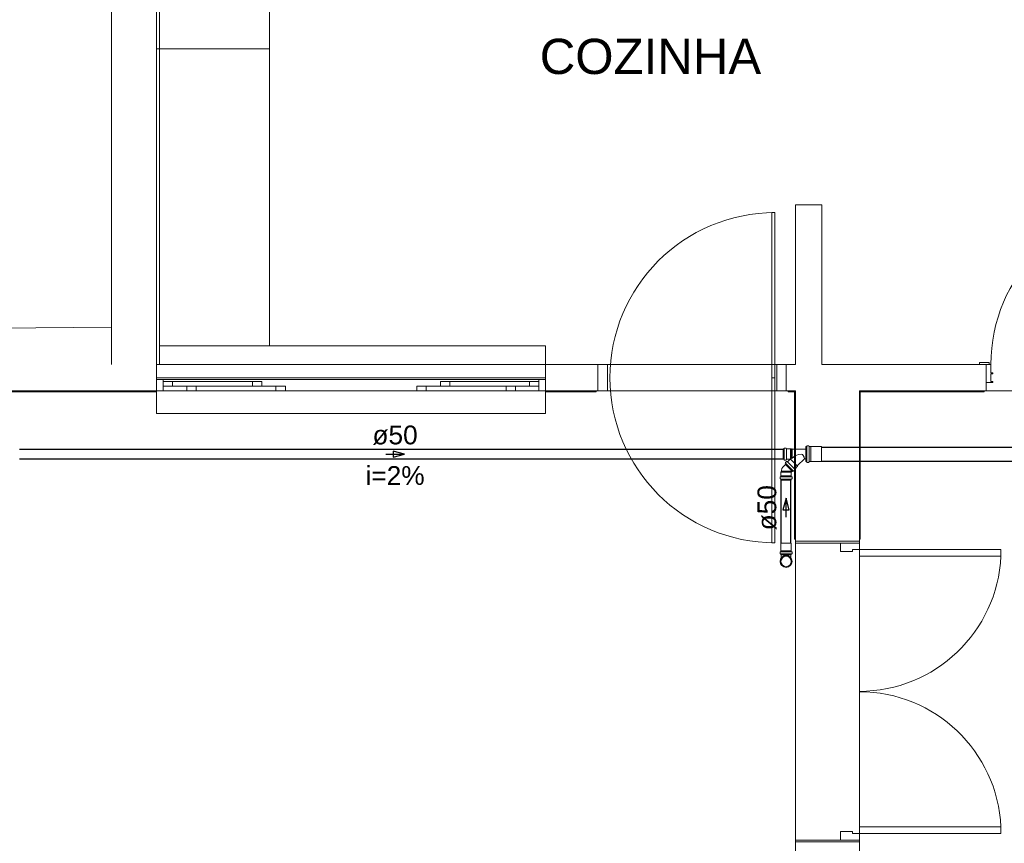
# Model space of a CAD drawing. Header units: millimetres. Extents: x 567 to 934, y -1 to 364.
# Tile 6 of 256: x 585 to 595, y 38 to 47. Entities that reach past the tile are written whole.
import ezdxf

# ---------------------------------------------------------------- set-up
doc = ezdxf.new("R2010")
doc.units = ezdxf.units.MM
doc.header["$MEASUREMENT"] = 0
doc.linetypes.add('NULL', pattern=[0])
doc.layers.add('ARQ FINA', color=8, linetype='Continuous')
for name, color, linetype, lineweight in [('Simbolos', 14, 'Continuous', 20), ('Simbolos_int', 14, 'Continuous', 15), ('TQ-Condutos', 14, 'Continuous', 25), ('TQ-Sentido conduto', 14, 'Continuous', 30), ('TQ-Textos conduto', 7, 'Continuous', 9)]:
    doc.layers.add(name, color=color, linetype=linetype, lineweight=lineweight)
doc.styles.add('Arial', font='arial.ttf')

msp = doc.modelspace()

# ---------------------------------------------------------------- linework, layer by layer
at = {"layer": 'ARQ FINA', "lineweight": 5}
for p, q in [((585.666, 43.307), (585.666, 54.029)), ((586.146, 42.909), (586.146, 53.583)), ((586.176, 46.269), (586.176, 51.069)), ((587.346, 46.269), (587.346, 51.069)), ((586.146, 46.269), (586.176, 46.269)), ((586.176, 46.269), (586.146, 46.269)), ((586.176, 46.269), (587.346, 46.269)), ((586.176, 42.909), (586.176, 46.269)), ((587.346, 46.269), (586.176, 46.269)), ((587.346, 43.109), (587.346, 46.269)), ((592.946, 44.609), (592.946, 42.909)), ((593.226, 44.609), (592.946, 44.609)), ((593.226, 42.909), (593.226, 44.609)), ((573.041, 43.174), (585.666, 43.307)), ((585.666, 43.307), (585.666, 42.909)), ((590.286, 43.109), (586.176, 43.109)), ((590.286, 42.909), (590.286, 43.109)), ((590.286, 42.909), (586.146, 42.909)), ((586.146, 42.909), (586.146, 42.769)), ((590.286, 42.769), (590.286, 42.909)), ((590.844, 42.909), (590.286, 42.909)), ((590.946, 42.909), (590.844, 42.909)), ((590.844, 42.909), (590.844, 42.629)), ((590.946, 42.629), (590.946, 42.909)), ((590.946, 42.909), (592.746, 42.909)), ((592.847, 42.909), (592.746, 42.909)), ((592.746, 42.909), (592.746, 42.629)), ((592.847, 42.629), (592.847, 42.909)), ((592.946, 42.909), (592.847, 42.909)), ((594.976, 42.909), (593.226, 42.909)), ((594.906, 42.929), (595.006, 42.929)), ((594.906, 42.909), (594.906, 42.929)), ((595.006, 42.909), (594.906, 42.909)), ((594.976, 42.719), (594.976, 42.909)), ((594.976, 42.909), (595.026, 42.909)), ((594.976, 42.629), (594.976, 42.909)), ((595.006, 42.929), (595.006, 42.909)), ((595.026, 42.909), (595.026, 42.819)), ((586.146, 42.769), (590.286, 42.769)), ((586.146, 42.629), (586.146, 42.769)), ((590.286, 42.769), (590.286, 42.629)), ((592.695, 41.013), (592.695, 42.769)), ((592.727, 42.769), (592.695, 42.769)), ((592.727, 42.769), (592.727, 41.013)), ((595.026, 42.819), (595.046, 42.819)), ((595.026, 42.809), (595.026, 42.729)), ((595.046, 42.809), (595.026, 42.809)), ((595.046, 42.819), (595.046, 42.809)), ((586.216, 42.749), (586.146, 42.749)), ((586.146, 42.749), (586.146, 42.629)), ((586.216, 42.729), (586.216, 42.749)), ((586.216, 42.749), (590.216, 42.749)), ((586.216, 42.679), (586.216, 42.729)), ((586.216, 42.729), (587.266, 42.729)), ((586.216, 42.679), (586.216, 42.729)), ((586.216, 42.729), (586.316, 42.729)), ((587.266, 42.679), (586.216, 42.679)), ((586.316, 42.679), (586.216, 42.679)), ((586.216, 42.629), (586.216, 42.679)), ((586.316, 42.729), (586.316, 42.679)), ((587.516, 42.679), (586.466, 42.679)), ((586.466, 42.679), (586.466, 42.629)), ((586.566, 42.679), (586.466, 42.679)), ((586.466, 42.679), (586.466, 42.629)), ((586.566, 42.629), (586.566, 42.679)), ((587.166, 42.679), (587.166, 42.729)), ((587.166, 42.729), (587.266, 42.729)), ((587.266, 42.679), (587.166, 42.679)), ((587.266, 42.729), (587.266, 42.679)), ((587.266, 42.729), (587.266, 42.679)), ((587.516, 42.679), (587.416, 42.679)), ((587.416, 42.679), (587.416, 42.629)), ((587.516, 42.629), (587.516, 42.679)), ((587.516, 42.629), (587.516, 42.679)), ((588.916, 42.629), (588.916, 42.679)), ((588.916, 42.679), (589.966, 42.679)), ((588.916, 42.629), (588.916, 42.679)), ((588.916, 42.679), (589.016, 42.679)), ((589.016, 42.679), (589.016, 42.629)), ((590.216, 42.729), (589.166, 42.729)), ((589.166, 42.729), (589.166, 42.679)), ((589.266, 42.729), (589.166, 42.729)), ((589.166, 42.729), (589.166, 42.679)), ((589.166, 42.679), (590.216, 42.679)), ((589.166, 42.679), (589.266, 42.679)), ((589.266, 42.679), (589.266, 42.729)), ((589.866, 42.629), (589.866, 42.679)), ((589.866, 42.679), (589.966, 42.679)), ((589.966, 42.679), (589.966, 42.629)), ((589.966, 42.679), (589.966, 42.629)), ((590.216, 42.729), (590.116, 42.729)), ((590.116, 42.729), (590.116, 42.679)), ((590.116, 42.679), (590.216, 42.679)), ((590.286, 42.749), (590.216, 42.749)), ((590.216, 42.749), (590.216, 42.729)), ((590.216, 42.679), (590.216, 42.729)), ((590.216, 42.679), (590.216, 42.729)), ((590.216, 42.679), (590.216, 42.629)), ((590.286, 42.629), (590.286, 42.749)), ((595.046, 42.719), (594.976, 42.719)), ((595.026, 42.729), (595.046, 42.729)), ((595.046, 42.729), (595.046, 42.719)), ((573.521, 42.629), (586.146, 42.629)), ((573.521, 42.619), (586.146, 42.619)), ((585.906, 42.629), (585.906, 42.619)), ((586.146, 42.629), (586.216, 42.629)), ((586.146, 42.629), (586.146, 42.389)), ((586.466, 42.629), (586.216, 42.629)), ((586.466, 42.629), (587.516, 42.629)), ((586.466, 42.629), (586.566, 42.629)), ((587.416, 42.629), (587.516, 42.629)), ((588.916, 42.629), (587.516, 42.629)), ((589.966, 42.629), (588.916, 42.629)), ((589.016, 42.629), (588.916, 42.629)), ((589.966, 42.629), (589.866, 42.629)), ((590.216, 42.629), (589.966, 42.629)), ((590.216, 42.629), (590.286, 42.629)), ((590.286, 42.389), (590.286, 42.629)), ((590.286, 42.629), (590.844, 42.629)), ((590.286, 42.619), (590.824, 42.619)), ((590.824, 42.629), (590.824, 42.619)), ((590.844, 42.629), (590.946, 42.629)), ((592.746, 42.629), (590.946, 42.629)), ((592.746, 42.629), (592.847, 42.629)), ((592.847, 42.629), (592.946, 42.629)), ((592.867, 42.619), (592.867, 42.629)), ((592.867, 42.619), (592.936, 42.619)), ((592.936, 42.629), (592.936, 41.049)), ((592.946, 42.629), (592.946, 41.029)), ((593.626, 41.029), (593.626, 42.629)), ((593.626, 42.629), (594.976, 42.629)), ((593.626, 42.619), (594.956, 42.619)), ((593.636, 42.629), (593.636, 41.049)), ((594.956, 42.629), (594.956, 42.619)), ((594.976, 42.629), (596.776, 42.629)), ((586.146, 42.389), (590.286, 42.389)), ((592.727, 41.013), (592.695, 41.013)), ((592.946, 41.049), (592.936, 41.049)), ((592.946, 41.009), (592.946, 41.039)), ((592.946, 41.029), (593.626, 41.029)), ((592.946, 37.829), (592.946, 41.029)), ((592.946, 41.009), (593.626, 41.009)), ((593.426, 41.009), (593.626, 41.009)), ((593.426, 40.919), (593.426, 41.009)), ((593.636, 41.049), (593.626, 41.049)), ((593.626, 41.009), (593.626, 41.039)), ((593.626, 41.009), (593.626, 41.029)), ((593.626, 41.009), (593.626, 40.939)), ((593.552, 40.919), (593.426, 40.919)), ((593.626, 40.939), (593.552, 40.939)), ((593.552, 40.939), (593.552, 40.919)), ((593.626, 40.939), (593.626, 40.869)), ((595.132, 40.939), (593.626, 40.939)), ((593.626, 37.919), (593.626, 40.939)), ((595.132, 40.869), (595.132, 40.939)), ((593.626, 40.869), (595.132, 40.869)), ((593.426, 37.939), (593.552, 37.939)), ((593.426, 37.849), (593.426, 37.939)), ((593.552, 37.939), (593.552, 37.919)), ((593.626, 37.919), (593.626, 37.989)), ((593.626, 37.989), (595.132, 37.989)), ((595.132, 37.989), (595.132, 37.919)), ((593.626, 37.849), (592.946, 37.849)), ((592.946, 37.849), (592.946, 37.819)), ((593.626, 37.849), (593.426, 37.849)), ((593.552, 37.919), (593.626, 37.919)), ((593.626, 37.919), (593.626, 37.849)), ((595.132, 37.919), (593.626, 37.919)), ((593.626, 37.849), (593.626, 37.819)), ((593.626, 37.829), (593.626, 37.849)), ((592.946, 37.829), (592.946, 36.939)), ((593.626, 37.829), (592.946, 37.829)), ((593.626, 36.939), (593.626, 37.829))]:
    msp.add_line(p, q, dxfattribs=at)
at = {"layer": 'ARQ FINA', "linetype": 'Continuous', "lineweight": 5}
for p, q in [((592.727, 44.525), (592.695, 44.525)), ((592.695, 44.525), (592.695, 42.769)), ((592.727, 42.769), (592.727, 44.525)), ((593.626, 41.029), (593.626, 41.009)), ((593.626, 40.939), (593.626, 38.629))]:
    msp.add_line(p, q, dxfattribs=at)
at = {"layer": 'ARQ FINA', "lineweight": 5}
for centre, radius, start, end in [((596.726, 42.909), 1.7, 90, 180), ((592.727, 42.769), 1.756, 180, 270), ((593.626, 40.939), 1.508, 270, 357.3395), ((593.626, 37.919), 1.508, 2.6605, 90)]:
    msp.add_arc(centre, radius, start, end, dxfattribs=at)
at = {"layer": 'ARQ FINA', "linetype": 'Continuous', "lineweight": 5}
msp.add_arc((592.727, 42.769), 1.756, 90, 180, dxfattribs=at)
at = {"layer": 'Simbolos'}
for p, q in [((593.055, 41.876), (593.055, 42.035)), ((593.055, 42.035), (593.065, 42.035)), ((593.066, 42.037), (593.068, 42.043)), ((593.07, 42.044), (593.087, 42.044)), ((593.09, 42.038), (593.089, 42.043)), ((593.092, 42.036), (593.109, 42.036)), ((593.109, 42.036), (593.11, 42.035)), ((593.11, 42.035), (593.222, 42.035)), ((593.222, 42.035), (593.223, 42.034)), ((593.223, 41.877), (593.223, 42.034)), ((592.814, 42.011), (592.814, 41.901)), ((592.814, 42.011), (592.823, 42.011)), ((592.827, 42.018), (592.825, 42.012)), ((592.825, 42.011), (592.825, 41.901)), ((592.829, 42.019), (592.846, 42.019)), ((592.848, 42.018), (592.849, 42.012)), ((592.849, 42.011), (592.849, 41.901)), ((592.851, 42.011), (592.86, 42.011)), ((592.86, 42.011), (592.86, 42.01)), ((592.86, 42.01), (592.894, 42.01)), ((592.894, 41.904), (592.894, 42.01)), ((592.894, 42.01), (592.897, 42.007)), ((592.897, 42.007), (592.903, 42.007)), ((592.903, 42.01), (592.909, 42.01)), ((592.903, 42.007), (592.903, 42.01)), ((592.903, 42.007), (592.903, 41.909)), ((592.909, 42.007), (592.909, 42.01)), ((592.909, 42.007), (592.909, 41.914)), ((592.909, 42.007), (593.055, 42.007)), ((593.055, 42.007), (593.055, 41.905)), ((592.814, 41.901), (592.823, 41.901)), ((592.821, 41.828), (592.839, 41.846)), ((592.827, 41.894), (592.825, 41.9)), ((592.829, 41.892), (592.846, 41.892)), ((592.836, 41.849), (592.842, 41.855)), ((592.836, 41.849), (592.913, 41.772)), ((592.839, 41.863), (592.843, 41.857)), ((592.84, 41.865), (592.852, 41.878)), ((592.843, 41.856), (592.921, 41.779)), ((592.848, 41.894), (592.849, 41.899)), ((592.851, 41.901), (592.86, 41.901)), ((592.855, 41.878), (592.859, 41.874)), ((592.86, 41.901), (592.86, 41.902)), ((592.86, 41.902), (592.884, 41.902)), ((592.86, 41.873), (592.938, 41.796)), ((592.862, 41.874), (592.885, 41.898)), ((592.969, 41.827), (592.893, 41.903)), ((592.903, 41.909), (592.909, 41.914)), ((592.939, 41.797), (592.969, 41.827)), ((592.969, 41.833), (593.041, 41.904)), ((592.969, 41.827), (592.969, 41.833)), ((593.043, 41.905), (593.055, 41.905)), ((593.055, 41.876), (593.065, 41.876)), ((593.066, 41.875), (593.068, 41.869)), ((593.07, 41.867), (593.087, 41.867)), ((593.09, 41.874), (593.089, 41.869)), ((593.092, 41.876), (593.109, 41.876)), ((593.109, 41.876), (593.11, 41.876)), ((593.11, 41.876), (593.222, 41.876)), ((593.222, 41.876), (593.223, 41.877)), ((592.784, 41.714), (592.789, 41.714)), ((592.791, 41.759), (592.795, 41.763)), ((592.791, 41.726), (592.791, 41.759)), ((592.791, 41.725), (592.791, 41.726)), ((592.791, 41.716), (592.791, 41.725)), ((592.795, 41.775), (592.792, 41.774)), ((592.792, 41.768), (592.792, 41.774)), ((592.795, 41.768), (592.792, 41.768)), ((592.795, 41.763), (592.795, 41.768)), ((592.899, 41.763), (592.911, 41.774)), ((592.9, 41.759), (592.899, 41.76)), ((592.9, 41.726), (592.9, 41.759)), ((592.9, 41.725), (592.9, 41.726)), ((592.9, 41.716), (592.9, 41.725)), ((592.907, 41.714), (592.902, 41.714)), ((592.913, 41.772), (592.92, 41.778)), ((592.927, 41.775), (592.922, 41.778)), ((592.93, 41.775), (592.942, 41.788)), ((592.942, 41.79), (592.939, 41.794)), ((592.782, 41.694), (592.782, 41.712)), ((592.783, 41.692), (592.789, 41.691)), ((592.791, 41.68), (592.791, 41.689)), ((592.791, 41.68), (592.9, 41.68)), ((592.9, 41.68), (592.9, 41.689)), ((592.908, 41.692), (592.902, 41.691)), ((592.909, 41.694), (592.909, 41.712)), ((592.791, 40.929), (592.791, 41.007)), ((592.9, 40.929), (592.9, 41.007)), ((592.782, 40.897), (592.782, 40.915)), ((592.783, 40.895), (592.789, 40.894)), ((592.784, 40.917), (592.789, 40.917)), ((592.791, 40.928), (592.791, 40.929)), ((592.791, 40.919), (592.791, 40.928)), ((592.791, 40.883), (592.791, 40.892)), ((592.9, 40.883), (592.791, 40.883)), ((592.795, 40.853), (592.795, 40.883)), ((592.896, 40.853), (592.896, 40.883)), ((592.9, 40.928), (592.9, 40.929)), ((592.9, 40.919), (592.9, 40.928)), ((592.9, 40.883), (592.9, 40.892)), ((592.907, 40.917), (592.902, 40.917)), ((592.908, 40.895), (592.902, 40.894)), ((592.909, 40.897), (592.909, 40.915))]:
    msp.add_line(p, q, dxfattribs=at)
for points in [[(593.065, 42.035), (593.065, 42.035), (593.065, 42.036), (593.065, 42.036), (593.066, 42.036), (593.066, 42.036), (593.066, 42.036), (593.066, 42.036), (593.066, 42.037), (593.066, 42.037)], [(593.07, 42.044), (593.07, 42.044), (593.069, 42.044), (593.069, 42.044), (593.069, 42.044), (593.069, 42.044), (593.068, 42.044), (593.068, 42.044), (593.068, 42.043), (593.068, 42.043)], [(593.089, 42.043), (593.089, 42.043), (593.089, 42.043), (593.089, 42.044), (593.089, 42.044), (593.089, 42.044), (593.088, 42.044), (593.088, 42.044), (593.088, 42.044), (593.087, 42.044)], [(593.09, 42.038), (593.09, 42.037), (593.09, 42.037), (593.09, 42.037), (593.09, 42.037), (593.091, 42.036), (593.091, 42.036), (593.091, 42.036), (593.092, 42.036), (593.092, 42.036)], [(592.823, 42.011), (592.823, 42.011), (592.824, 42.011), (592.824, 42.011), (592.824, 42.011), (592.824, 42.011), (592.825, 42.011), (592.825, 42.012), (592.825, 42.012), (592.825, 42.012)], [(592.829, 42.019), (592.828, 42.019), (592.828, 42.019), (592.828, 42.019), (592.827, 42.019), (592.827, 42.019), (592.827, 42.019), (592.827, 42.019), (592.827, 42.018), (592.827, 42.018)], [(592.848, 42.018), (592.848, 42.018), (592.848, 42.018), (592.848, 42.019), (592.848, 42.019), (592.847, 42.019), (592.847, 42.019), (592.847, 42.019), (592.846, 42.019), (592.846, 42.019)], [(592.849, 42.012), (592.849, 42.012), (592.849, 42.012), (592.849, 42.011), (592.849, 42.011), (592.849, 42.011), (592.85, 42.011), (592.85, 42.011), (592.85, 42.011), (592.851, 42.011)], [(593.019, 41.953), (593.011, 41.956), (592.977, 41.952), (592.942, 41.937), (592.909, 41.914)], [(593.043, 41.905), (593.039, 41.922), (593.029, 41.942), (593.019, 41.953)], [(592.821, 41.828), (592.817, 41.823), (592.812, 41.818), (592.809, 41.813), (592.805, 41.807), (592.802, 41.801), (592.8, 41.794), (592.798, 41.788), (592.796, 41.781), (592.795, 41.775)], [(592.825, 41.9), (592.825, 41.9), (592.825, 41.9), (592.825, 41.9), (592.824, 41.901), (592.824, 41.901), (592.824, 41.901), (592.824, 41.901), (592.823, 41.901), (592.823, 41.901)], [(592.827, 41.894), (592.827, 41.893), (592.827, 41.893), (592.827, 41.893), (592.827, 41.893), (592.827, 41.893), (592.828, 41.892), (592.828, 41.892), (592.828, 41.892), (592.829, 41.892)], [(592.84, 41.865), (592.84, 41.865), (592.839, 41.865), (592.839, 41.864), (592.839, 41.864), (592.839, 41.864), (592.839, 41.864), (592.839, 41.863), (592.839, 41.863), (592.839, 41.863)], [(592.842, 41.855), (592.842, 41.855), (592.843, 41.855), (592.843, 41.856), (592.843, 41.856), (592.843, 41.856), (592.843, 41.857), (592.843, 41.857), (592.843, 41.857), (592.843, 41.857)], [(592.846, 41.892), (592.846, 41.892), (592.847, 41.892), (592.847, 41.892), (592.847, 41.893), (592.848, 41.893), (592.848, 41.893), (592.848, 41.893), (592.848, 41.894), (592.848, 41.894)], [(592.851, 41.901), (592.85, 41.901), (592.85, 41.901), (592.85, 41.901), (592.849, 41.901), (592.849, 41.901), (592.849, 41.9), (592.849, 41.9), (592.849, 41.9), (592.849, 41.899)], [(592.855, 41.878), (592.855, 41.878), (592.854, 41.878), (592.854, 41.878), (592.854, 41.878), (592.853, 41.878), (592.853, 41.878), (592.853, 41.878), (592.852, 41.878), (592.852, 41.878)], [(592.859, 41.874), (592.859, 41.874), (592.859, 41.874), (592.86, 41.874), (592.86, 41.874), (592.86, 41.874), (592.861, 41.874), (592.861, 41.874), (592.861, 41.874), (592.862, 41.874)], [(592.885, 41.898), (592.885, 41.898), (592.886, 41.899), (592.886, 41.899), (592.886, 41.899), (592.886, 41.899), (592.886, 41.9), (592.886, 41.9), (592.886, 41.9), (592.886, 41.9), (592.886, 41.901), (592.885, 41.901), (592.885, 41.901), (592.885, 41.901), (592.885, 41.901), (592.885, 41.901), (592.884, 41.901), (592.884, 41.902), (592.884, 41.902)], [(592.903, 41.909), (592.898, 41.905), (592.886, 41.9)], [(593.043, 41.905), (593.042, 41.905), (593.042, 41.905), (593.042, 41.905), (593.042, 41.905), (593.041, 41.905), (593.041, 41.905), (593.041, 41.905), (593.041, 41.904), (593.041, 41.904)], [(593.066, 41.875), (593.066, 41.875), (593.066, 41.875), (593.066, 41.876), (593.066, 41.876), (593.066, 41.876), (593.065, 41.876), (593.065, 41.876), (593.065, 41.876), (593.065, 41.876)], [(593.068, 41.869), (593.068, 41.868), (593.068, 41.868), (593.068, 41.868), (593.069, 41.868), (593.069, 41.868), (593.069, 41.867), (593.069, 41.867), (593.07, 41.867), (593.07, 41.867)], [(593.087, 41.867), (593.088, 41.867), (593.088, 41.867), (593.088, 41.867), (593.089, 41.868), (593.089, 41.868), (593.089, 41.868), (593.089, 41.868), (593.089, 41.869), (593.089, 41.869)], [(593.092, 41.876), (593.092, 41.876), (593.091, 41.876), (593.091, 41.876), (593.091, 41.875), (593.09, 41.875), (593.09, 41.875), (593.09, 41.875), (593.09, 41.874), (593.09, 41.874)], [(592.784, 41.714), (592.784, 41.713), (592.783, 41.713), (592.783, 41.713), (592.783, 41.713), (592.782, 41.713), (592.782, 41.712), (592.782, 41.712), (592.782, 41.712), (592.782, 41.712)], [(592.789, 41.714), (592.789, 41.714), (592.79, 41.714), (592.79, 41.714), (592.79, 41.715), (592.79, 41.715), (592.791, 41.715), (592.791, 41.715), (592.791, 41.716), (592.791, 41.716)], [(592.899, 41.763), (592.899, 41.763), (592.899, 41.762), (592.899, 41.762), (592.899, 41.762), (592.899, 41.761), (592.899, 41.761), (592.899, 41.761), (592.899, 41.76), (592.899, 41.76)], [(592.9, 41.716), (592.9, 41.716), (592.9, 41.715), (592.901, 41.715), (592.901, 41.715), (592.901, 41.715), (592.901, 41.714), (592.901, 41.714), (592.902, 41.714), (592.902, 41.714)], [(592.909, 41.712), (592.909, 41.712), (592.909, 41.712), (592.909, 41.712), (592.909, 41.713), (592.909, 41.713), (592.908, 41.713), (592.908, 41.713), (592.908, 41.713), (592.907, 41.714)], [(592.922, 41.778), (592.922, 41.778), (592.921, 41.778), (592.921, 41.778), (592.921, 41.778), (592.921, 41.778), (592.92, 41.778), (592.92, 41.778), (592.92, 41.778), (592.92, 41.778)], [(592.927, 41.775), (592.928, 41.775), (592.928, 41.775), (592.928, 41.775), (592.928, 41.775), (592.929, 41.775), (592.929, 41.775), (592.929, 41.775), (592.93, 41.775), (592.93, 41.775)], [(592.939, 41.797), (592.939, 41.797), (592.939, 41.797), (592.938, 41.796), (592.938, 41.796), (592.938, 41.796), (592.938, 41.795), (592.939, 41.795), (592.939, 41.795), (592.939, 41.794)], [(592.942, 41.788), (592.942, 41.788), (592.943, 41.788), (592.943, 41.788), (592.943, 41.789), (592.943, 41.789), (592.943, 41.789), (592.943, 41.79), (592.942, 41.79), (592.942, 41.79)], [(592.782, 41.694), (592.782, 41.694), (592.782, 41.693), (592.782, 41.693), (592.782, 41.693), (592.783, 41.693), (592.783, 41.692), (592.783, 41.692), (592.783, 41.692), (592.783, 41.692)], [(592.791, 41.689), (592.791, 41.689), (592.791, 41.689), (592.791, 41.689), (592.791, 41.69), (592.79, 41.69), (592.79, 41.69), (592.79, 41.69), (592.79, 41.69), (592.789, 41.691)], [(592.902, 41.691), (592.902, 41.69), (592.901, 41.69), (592.901, 41.69), (592.901, 41.69), (592.901, 41.69), (592.9, 41.689), (592.9, 41.689), (592.9, 41.689), (592.9, 41.689)], [(592.908, 41.692), (592.908, 41.692), (592.908, 41.692), (592.908, 41.692), (592.909, 41.693), (592.909, 41.693), (592.909, 41.693), (592.909, 41.693), (592.909, 41.694), (592.909, 41.694)], [(592.784, 40.917), (592.784, 40.917), (592.783, 40.916), (592.783, 40.916), (592.783, 40.916), (592.782, 40.916), (592.782, 40.916), (592.782, 40.915), (592.782, 40.915), (592.782, 40.915)], [(592.782, 40.897), (592.782, 40.897), (592.782, 40.897), (592.782, 40.896), (592.782, 40.896), (592.783, 40.896), (592.783, 40.896), (592.783, 40.895), (592.783, 40.895), (592.783, 40.895)], [(592.789, 40.917), (592.789, 40.917), (592.79, 40.917), (592.79, 40.917), (592.79, 40.918), (592.79, 40.918), (592.791, 40.918), (592.791, 40.918), (592.791, 40.919), (592.791, 40.919)], [(592.791, 40.892), (592.791, 40.892), (592.791, 40.892), (592.791, 40.893), (592.791, 40.893), (592.79, 40.893), (592.79, 40.893), (592.79, 40.893), (592.79, 40.894), (592.789, 40.894)], [(592.9, 40.919), (592.9, 40.919), (592.9, 40.918), (592.901, 40.918), (592.901, 40.918), (592.901, 40.918), (592.901, 40.917), (592.901, 40.917), (592.902, 40.917), (592.902, 40.917)], [(592.902, 40.894), (592.902, 40.894), (592.901, 40.893), (592.901, 40.893), (592.901, 40.893), (592.901, 40.893), (592.9, 40.893), (592.9, 40.892), (592.9, 40.892), (592.9, 40.892)], [(592.909, 40.915), (592.909, 40.915), (592.909, 40.915), (592.909, 40.916), (592.909, 40.916), (592.909, 40.916), (592.908, 40.916), (592.908, 40.916), (592.908, 40.917), (592.907, 40.917)], [(592.908, 40.895), (592.908, 40.895), (592.908, 40.895), (592.908, 40.896), (592.909, 40.896), (592.909, 40.896), (592.909, 40.896), (592.909, 40.897), (592.909, 40.897), (592.909, 40.897)]]:
    msp.add_lwpolyline(points, dxfattribs=at)
msp.add_circle((592.846, 40.814), 0.0636, dxfattribs=at)
at = {"layer": 'Simbolos_int'}
for p, q in [((593.066, 41.876), (593.066, 42.035)), ((593.09, 41.876), (593.09, 42.035)), ((593.109, 41.876), (593.109, 42.036)), ((592.911, 41.774), (592.839, 41.846)), ((592.791, 41.725), (592.9, 41.725)), ((592.791, 41.714), (592.9, 41.714)), ((592.795, 41.775), (592.91, 41.775)), ((592.795, 41.768), (592.904, 41.768)), ((592.795, 41.763), (592.899, 41.763)), ((592.791, 41.69), (592.9, 41.69)), ((592.9, 41.007), (592.791, 41.007)), ((592.9, 40.928), (592.791, 40.928)), ((592.9, 40.917), (592.791, 40.917)), ((592.9, 40.893), (592.791, 40.893)), ((592.896, 40.883), (592.795, 40.883))]:
    msp.add_line(p, q, dxfattribs=at)
msp.add_circle((592.846, 40.814), 0.0547, dxfattribs=at)
at = {"layer": 'TQ-Condutos'}
for p, q in [((593.223, 42.031), (604.987, 42.031)), ((584.688, 42.007), (592.814, 42.007)), ((584.688, 41.905), (592.814, 41.905)), ((593.223, 41.88), (604.987, 41.88)), ((592.795, 41.007), (592.795, 41.68)), ((592.896, 41.007), (592.896, 41.68))]:
    msp.add_line(p, q, dxfattribs=at)
at = {"layer": 'TQ-Sentido conduto'}
for p, q in [((588.784, 41.956), (588.664, 41.988)), ((588.664, 41.988), (588.664, 41.924)), ((588.664, 41.924), (588.784, 41.956)), ((592.846, 41.485), (592.813, 41.364)), ((592.878, 41.364), (592.846, 41.485)), ((592.813, 41.364), (592.878, 41.364))]:
    msp.add_line(p, q, dxfattribs=at)
for points in [[(588.584, 41.956), (588.784, 41.956)], [(592.846, 41.285), (592.846, 41.485)]]:
    msp.add_lwpolyline(points, dxfattribs=at)

# ---------------------------------------------------------------- texts
at = {"layer": 'ARQ FINA', "linetype": 'NULL', "lineweight": 5, "insert": (590.224, 45.995), "char_height": 0.375, "width": 4.71608, "attachment_point": 7, "line_spacing_factor": 0.9, "style": 'Arial'}
msp.add_mtext('COZINHA', dxfattribs=at)
at = {"layer": 'TQ-Textos conduto', "linetype": 'NULL', "char_height": 0.2, "attachment_point": 8, "line_spacing_factor": 0.6, "style": 'Arial'}
for s, insert, width in [('ø50', (588.684, 42.054), 0.9628), ('i=2%', (588.684, 41.626), 1.25793)]:
    msp.add_mtext(s, dxfattribs=dict(at, insert=insert, width=width))
at = {"layer": 'TQ-Textos conduto', "linetype": 'NULL', "insert": (592.747, 41.385), "char_height": 0.2, "width": 0.9628, "attachment_point": 8, "rotation": 90.0002, "line_spacing_factor": 0.6, "style": 'Arial'}
msp.add_mtext('ø50', dxfattribs=at)

doc.saveas('drawing.dxf')
